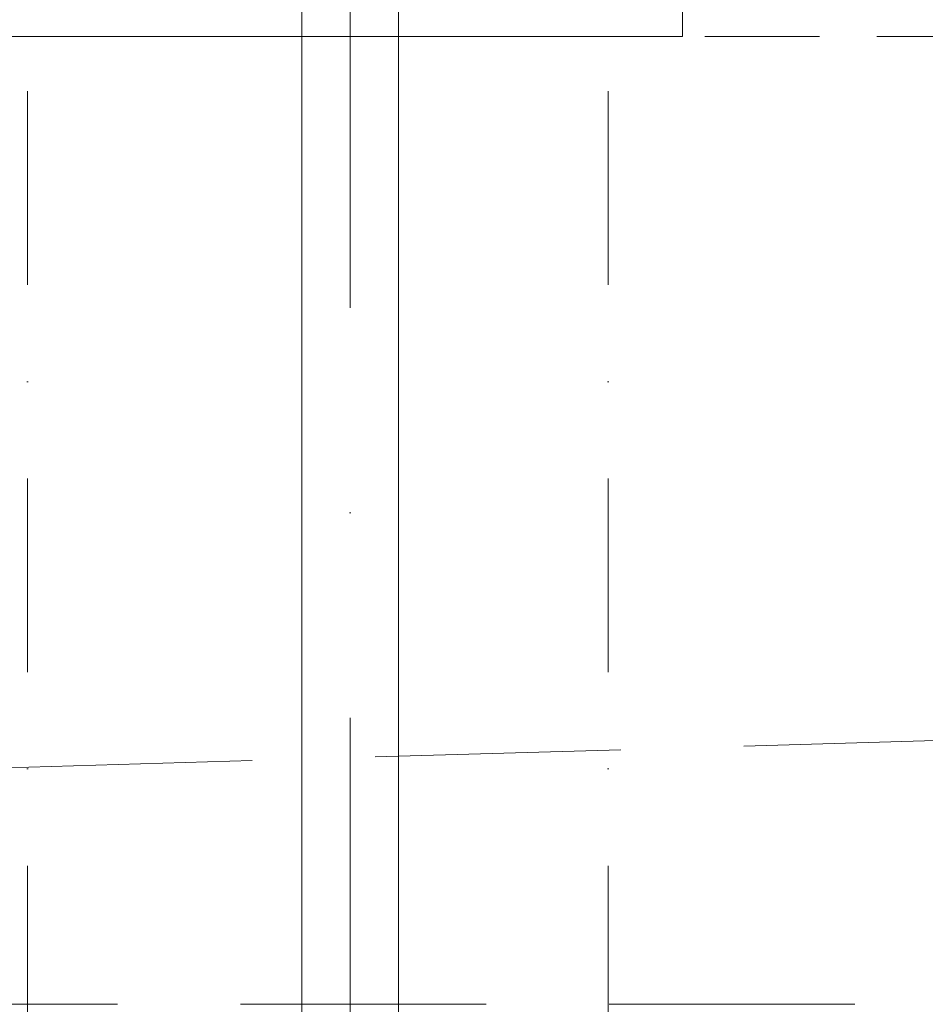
# Model space of a CAD drawing. Header units: millimetres. Extents: x 144573 to 336993, y 74252 to 247042.
# Tile 192 of 256: x 153455 to 154157, y 197105 to 197868. Entities that reach past the tile are written whole.
import ezdxf

# ---------------------------------------------------------------- set-up
doc = ezdxf.new("R2010")
doc.units = ezdxf.units.MM
for name, pattern in [('CK_Čerchovaná 50', [6, 3, -1.5, 0, -1.5]), ('ČERCHOVANÁ', [25.4, 12.7, -6.35, 0, -6.35]), ('ČÁRKOVANÁ', [19.05, 12.7, -6.35])]:
    doc.linetypes.add(name, pattern=pattern)
for name, color, linetype, lineweight in [('NOVA', 255, 'Continuous', 0), ('OSY', 255, 'Continuous', 0), ('TENKA', 255, 'Continuous', 0)]:
    doc.layers.add(name, color=color, linetype=linetype, lineweight=lineweight)

msp = doc.modelspace()

# ---------------------------------------------------------------- linework, layer by layer
at = {"layer": 'NOVA', "ltscale": 5}
msp.add_line((153968.98, 198061.258), (153968.98, 197855.258), dxfattribs=at)
at = {"layer": 'NOVA', "linetype": 'ČÁRKOVANÁ', "ltscale": 15}
msp.add_line((147161.48, 197105.259), (172861.48, 197855.259), dxfattribs=at)
at = {"layer": 'NOVA'}
msp.add_line((153968.98, 197855.259), (149286.98, 197855.259), dxfattribs=at)
for points in [[(153673.98, 198055.259), (153673.98, 196355.259)], [(153748.98, 198055.259), (153748.98, 196355.259)]]:
    msp.add_lwpolyline(points, close=True, dxfattribs=at)
at = {"layer": 'NOVA', "linetype": 'ČÁRKOVANÁ', "ltscale": 15}
msp.add_lwpolyline([(154211.48, 175805.259), (147911.48, 175805.259), (147911.48, 197105.259), (154211.48, 197105.259)], dxfattribs=at)
at = {"layer": 'OSY', "linetype": 'ČERCHOVANÁ', "ltscale": 25}
msp.add_line((153711.48, 199232.667), (153711.48, 174158.02), dxfattribs=at)
at = {"layer": 'TENKA', "linetype": 'CK_Čerchovaná 50', "ltscale": 50}
for p, q in [((153461.48, 174855.259), (153461.48, 198055.259)), ((153911.48, 174855.259), (153911.48, 198055.259))]:
    msp.add_line(p, q, dxfattribs=at)
at = {"layer": 'TENKA', "linetype": 'ČÁRKOVANÁ', "ltscale": 7}
msp.add_lwpolyline([(147718.98, 197855.259), (172861.48, 197855.259), (172861.48, 175055.259), (147718.98, 175055.259)], close=True, dxfattribs=at)

doc.saveas('drawing.dxf')
